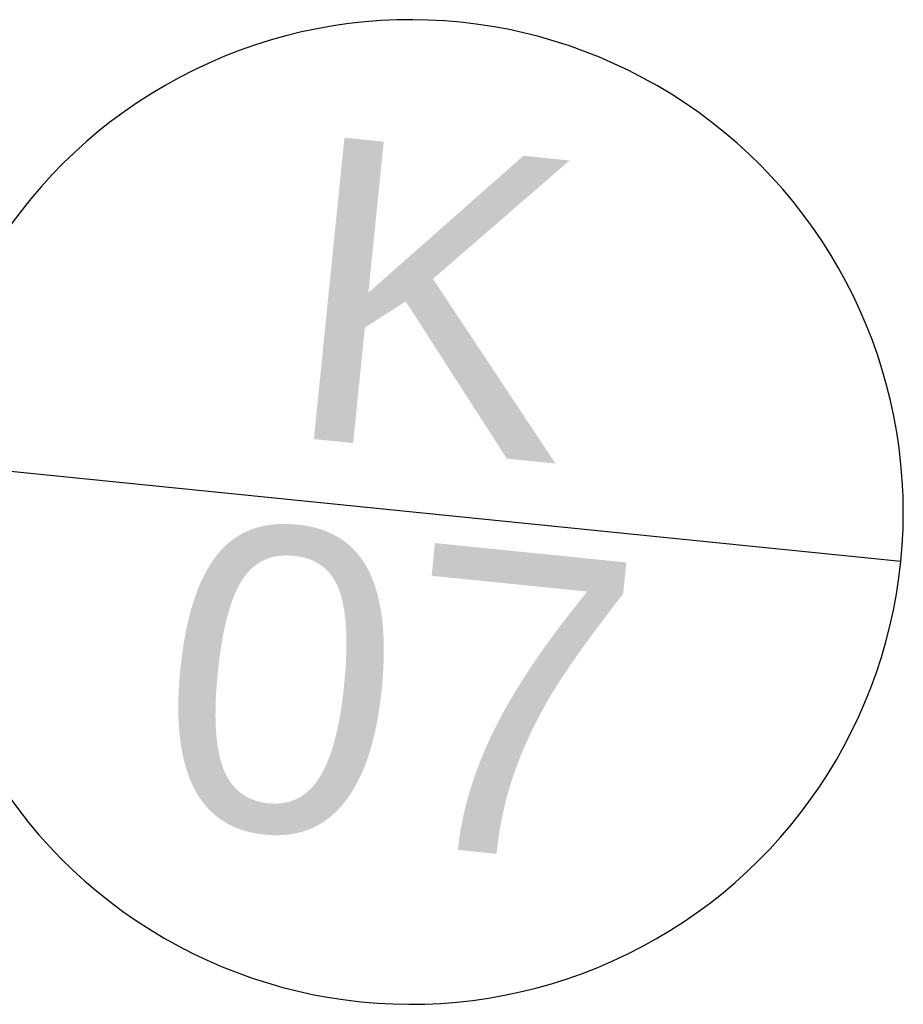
# Model space of a CAD drawing. Header units: millimetres. Extents: x -25972 to 4516, y -2839 to 20217.
# Tile 58 of 114: x -17946 to -17654, y 10109 to 10434. Entities that reach past the tile are written whole.
import ezdxf

# ---------------------------------------------------------------- set-up
doc = ezdxf.new("R2010")
doc.units = ezdxf.units.MM
doc.header["$MEASUREMENT"] = 0
doc.layers.add('7._POHLED ZÁPADNÍ_1_Nové_Otvory – Značky oken', color=7, linetype='Continuous')
doc.layers.add('7._POHLED ZÁPADNÍ_1_Otvory – Značky oken', color=7, linetype='Continuous')
doc.styles.add('GENEROVANÝ_STYL_1', font='txt')

msp = doc.modelspace()

# ---------------------------------------------------------------- linework, layer by layer
at = {"layer": '7._POHLED ZÁPADNÍ_1_Nové_Otvory – Značky oken', "color": 1, "linetype": 'Continuous', "lineweight": 25}
msp.add_line((-17655.15, 10254.72), (-17978.49, 10287.47), dxfattribs=at)
at = {"layer": '7._POHLED ZÁPADNÍ_1_Nové_Otvory – Značky oken', "color": 1, "linetype": 'Continuous', "lineweight": 25, "flags": 128}
msp.add_lwpolyline([(-17978.49, 10287.47, 1), (-17655.15, 10254.72, 1)], format="xyb", close=True, dxfattribs=at)

# ---------------------------------------------------------------- texts
at = {"layer": '7._POHLED ZÁPADNÍ_1_Otvory – Značky oken', "color": 1, "linetype": 'Continuous', "lineweight": 25, "char_height": 100, "attachment_point": 4, "rotation": 354.2156, "style": 'GENEROVANÝ_STYL_1'}
for s, insert in [('\\A1;{\\pql;\\pt0;\\fArial|b0|i0|c238|p38;K}', (-17855.17, 10346.06)), ('\\A1;{\\pql;\\pt0;\\fArial|b0|i0|c238|p38;07}', (-17898.38, 10218.94))]:
    msp.add_mtext(s, dxfattribs=dict(at, insert=insert))

doc.saveas('drawing.dxf')
